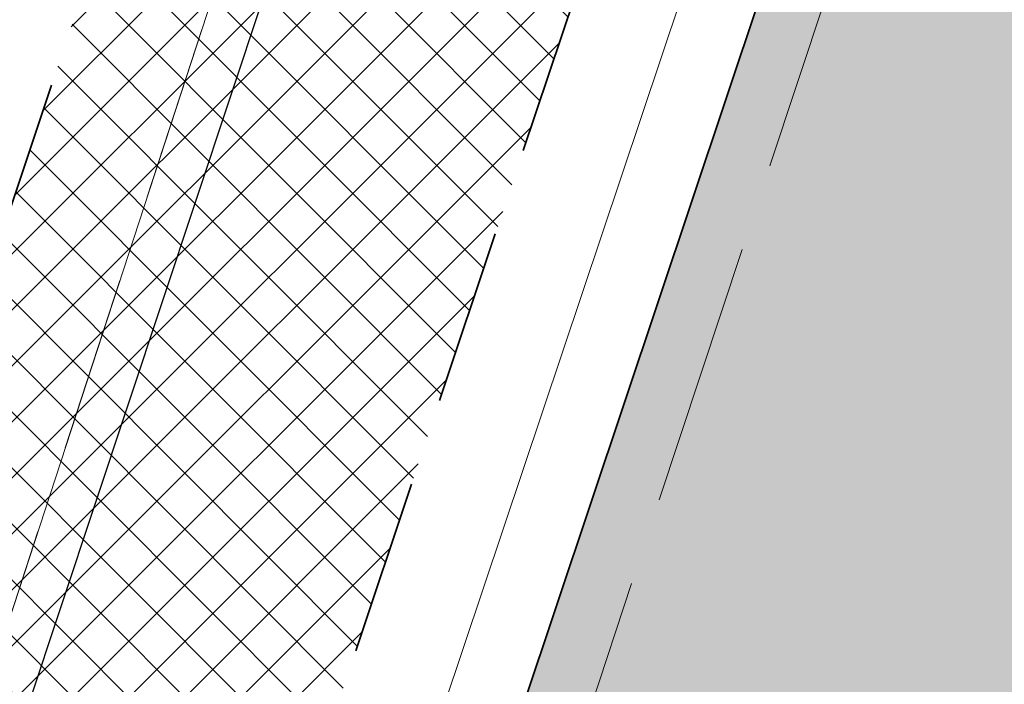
# Model space of a CAD drawing. Header units: metres. Extents: x 6599594 to 6600699, y 5687867 to 5691114.
# Tile 223 of 256: x 6599969.97 to 6599975.57, y 5688933.69 to 5688937.47. Entities that reach past the tile are written whole.
import ezdxf

# ---------------------------------------------------------------- set-up
doc = ezdxf.new("R2010")
doc.units = ezdxf.units.M
doc.header["$MEASUREMENT"] = 0
for name, pattern in [('1', [0]), ('BUG', [1.5, 1, -0.5]), ('GUK', [2, 1.5, -0.5]), ('GUZ', [1, 0.5, -0.5]), ('L_0_04', [1.5, 1, -0.5]), ('L_0_06', [2, 1.5, -0.5])]:
    doc.linetypes.add(name, pattern=pattern)
for name, color, linetype, lineweight in [('_kolor chodnik', 50, '1', 5), ('_kolor jezdnia', 4, '1', 0), ('_kolor pobocze', 211, '1', 5), ('_kolor zjazdy kostka', 7, '1', 5), ('_kolor ścieżka @ 1', 10, '1', 0), ('_kraweznik', 7, 'CONTINUOUS', 35), ('_obrzeze', 10, 'BUG', 35), ('Dzialki', 130, '1', 30), ('Kontury', 252, 'GUK', 9), ('OT_Komunikacja', 7, 'CONTINUOUS', 0), ('OT_ZagospodarowanieTerenu', 7, 'CONTINUOUS', 0), ('Uzytki', 252, 'GUZ', 9)]:
    doc.layers.add(name, color=color, linetype=linetype, lineweight=lineweight)
pattern_1 = [(45, (0, 0), (-0.1414213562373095, 0.1414213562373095), []), (135, (0, 0), (-0.1414213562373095, -0.1414213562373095), [])]

msp = doc.modelspace()

# ---------------------------------------------------------------- hatches: boundary and pattern name
at = {"layer": '_kolor chodnik'}
h = msp.add_hatch(dxfattribs=at)
h.set_pattern_fill('ANSI37', color=256, scale=1.6)
h.set_pattern_definition(pattern_1)
h.paths.add_polyline_path([(6599849.938171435, 5688542.085872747), (6599852.232147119, 5688548.938742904), (6599853.573135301, 5688548.489851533), (6599853.827082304, 5688549.248475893), (6599851.793849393, 5688549.929093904), (6599849.895278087, 5688548.982823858), (6599847.823506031, 5688542.793750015)])
edge = h.paths.add_edge_path()
edge.add_line((6600018.106075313, 5689087.454911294), (6600022.42781917, 5689091.229234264))
edge.add_line((6600022.42781917, 5689091.229234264), (6600020.233254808, 5689093.742094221))
edge.add_line((6600020.233254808, 5689093.742094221), (6600017.159471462, 5689091.057656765))
edge.add_arc((6600023.275194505, 5689085.385140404), 8.34143334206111, 137.1531558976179, 148.8016577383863)
edge.add_line((6600016.140105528, 5689089.706021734), (6600018.106075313, 5689087.454911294))
h.paths.add_polyline_path([(6600038.501784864, 5689187.59229436), (6600037.906968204, 5689187.700586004), (6600037.638296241, 5689186.224843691), (6600038.240083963, 5689186.115282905)])
h.paths.add_polyline_path([(6600069.098302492, 5689360.276020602), (6600068.321239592, 5689360.413462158), (6600068.064048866, 5689358.936495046), (6600068.836639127, 5689358.799546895)])
h.paths.add_polyline_path([(6600082.393785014, 5689362.950258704), (6600082.941124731, 5689366.103121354), (6600081.481377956, 5689366.361351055), (6600080.923159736, 5689363.210828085)])
h.paths.add_polyline_path([(6600074.022236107, 5689388.065861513), (6600072.983907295, 5689388.249860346), (6600072.723374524, 5689386.772538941), (6600073.760538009, 5689386.588865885)])
h.paths.add_polyline_path([(6600105.602402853, 5689486.45426531), (6600106.738797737, 5689489.760539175), (6600105.28818975, 5689490.281952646), (6600104.132785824, 5689486.965912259)])
h.paths.add_polyline_path([(6600132.519778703, 5689678.737346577), (6600131.636986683, 5689678.922259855), (6600131.330470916, 5689677.453953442), (6600132.212256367, 5689677.269208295)])
h.paths.add_polyline_path([(6600156.649397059, 5689798.7449027), (6600156.48800471, 5689797.95886096), (6600157.450195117, 5689797.757316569), (6600157.615023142, 5689798.542205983)])
h.paths.add_polyline_path([(6600189.055358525, 5689948.643107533), (6600187.902868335, 5689948.884512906), (6600187.600024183, 5689947.417400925), (6600188.748131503, 5689947.176379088)])
edge = h.paths.add_edge_path()
edge.add_line((6600204.459383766, 5690032.969035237), (6600204.153258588, 5690031.227801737))
edge.add_arc((6600202.328347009, 5690027.299936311), 4.331100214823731, 41.853001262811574, 65.08011546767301, ccw=False)
edge.add_arc((6600032.903931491, 5690051.979071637), 174.020003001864, 352.8070218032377, 353.495463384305)
edge.add_arc((6600202.372679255, 5690027.343587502), 5.999999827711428, 55.12102442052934, 69.64815978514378)
edge = h.paths.add_edge_path()
edge.add_line((6600205.046027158, 5690040.265402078), (6600204.972740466, 5690038.483452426))
edge.add_arc((6600203.986269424, 5690044.401803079), 5.999999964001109, 279.4630688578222, 294.9140560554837)
edge.add_line((6600206.513819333, 5690038.960158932), (6600206.607027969, 5690041.030672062))
edge.add_arc((6600203.986269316, 5690044.401803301), 4.270000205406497, 284.3702444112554, 307.86193139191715, ccw=False)
edge = h.paths.add_edge_path()
edge.add_arc((6600203.547470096, 5690044.558759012), 6.446878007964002, 324.43500910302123, 356.20133685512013, ccw=False)
edge.add_arc((6600203.986269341, 5690044.401803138), 6.000000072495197, 323.2169970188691, 357.4193489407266)
h.paths.add_polyline_path([(6600208.910055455, 5690121.713696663), (6600208.146285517, 5690121.748120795), (6600207.125602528, 5690121.794124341), (6600209.971605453, 5690121.665851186)])
edge = h.paths.add_edge_path()
edge.add_line((6600238.769818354, 5690481.648294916), (6600240.338176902, 5690490.87374652))
edge.add_line((6600240.338176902, 5690490.87374652), (6600241.251295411, 5690510.829461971))
edge.add_line((6600241.251295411, 5690510.829461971), (6600239.524022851, 5690510.928942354))
edge.add_line((6600239.524022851, 5690510.928942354), (6600238.633343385, 5690491.167757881))
edge.add_line((6600238.633343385, 5690491.167757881), (6600234.579716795, 5690467.661262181))
edge.add_line((6600234.579716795, 5690467.661262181), (6600234.449796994, 5690464.966873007))
edge.add_arc((6600242.443669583, 5690464.607462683), 8.001948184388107, 177.4256737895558, 268.2543056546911)
edge.add_line((6600242.199903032, 5690456.609228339), (6600242.216657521, 5690457.359274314))
edge.add_line((6600242.216657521, 5690457.359274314), (6600242.305257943, 5690458.836738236))
edge.add_arc((6600242.444504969, 5690464.607952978), 5.772894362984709, 177.0298084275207, 268.6178439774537, ccw=False)
edge.add_line((6600236.679365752, 5690464.907083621), (6600236.951876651, 5690470.95443634))
edge.add_line((6600236.951876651, 5690470.95443634), (6600238.15078669, 5690478.210832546))
edge.add_line((6600238.15078669, 5690478.210832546), (6600238.769818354, 5690481.648294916))
h.paths.add_polyline_path([(6600238.769818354, 5690481.648294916), (6600238.15078669, 5690478.210832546), (6600239.670056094, 5690477.930590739), (6600240.266710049, 5690481.376366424)])
edge = h.paths.add_edge_path()
edge.add_line((6600223.366500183, 5690460.339976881), (6600223.278629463, 5690457.997544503))
edge.add_arc((6600220.967166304, 5690465.656339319), 7.999999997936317, 286.7940807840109, 300.2738222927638)
edge.add_line((6600225.000231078, 5690458.747331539), (6600225.240084, 5690461.623695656))
edge.add_arc((6600221.105749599, 5690465.648640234), 5.76999998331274, 293.06724424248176, 315.7681070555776, ccw=False)
edge = h.paths.add_edge_path()
edge.add_arc((6600220.025145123, 5690444.676291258), 5.770000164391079, 37.996647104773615, 59.94382588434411, ccw=False)
edge.add_line((6600224.572175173, 5690448.22839199), (6600224.817793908, 5690451.081798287))
edge.add_arc((6600220.025145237, 5690444.676291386), 7.999999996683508, 53.19588653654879, 68.15166733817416)
edge.add_line((6600223.00235276, 5690452.101669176), (6600222.91504296, 5690449.670427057))
edge = h.paths.add_edge_path()
edge.add_arc((6600221.105749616, 5690465.648640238), 7.999999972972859, 328.0222308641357, 357.0132597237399)
edge.add_line((6600229.094882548, 5690465.23180147), (6600229.218816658, 5690467.593604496))
edge.add_line((6600229.218816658, 5690467.593604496), (6600228.218919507, 5690467.645774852))
edge.add_line((6600228.218919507, 5690467.645774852), (6600227.891778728, 5690461.411918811))
h.paths.add_polyline_path([(6600200.980142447, 5690012.236744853), (6600202.317278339, 5690011.956662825), (6600202.522293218, 5690012.935421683), (6600201.182321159, 5690013.216097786)])
h.paths.add_polyline_path([(6600196.457878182, 5689983.98337835), (6600195.202332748, 5689984.246370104), (6600194.899091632, 5689982.777335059), (6600196.150355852, 5689982.515240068)])
edge = h.paths.add_edge_path()
edge.add_line((6600112.305909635, 5689517.991018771), (6600112.691041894, 5689519.807934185))
edge.add_line((6600112.691041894, 5689519.807934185), (6600113.245521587, 5689522.423769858))
edge.add_line((6600113.245521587, 5689522.423769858), (6600111.553124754, 5689522.782507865))
edge.add_line((6600111.553124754, 5689522.782507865), (6600107.405864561, 5689503.21722655))
edge.add_line((6600107.405864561, 5689503.21722655), (6600099.494506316, 5689480.361667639))
edge.add_line((6600099.494506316, 5689480.361667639), (6600099.182814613, 5689478.891218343))
edge.add_arc((6600107.008997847, 5689477.232359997), 8.000059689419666, 168.0325629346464, 257.7529108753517)
edge.add_line((6600105.311960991, 5689469.414366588), (6600105.784990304, 5689471.593619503))
edge.add_arc((6600107.008927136, 5689477.232314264), 5.769999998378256, 168.0321375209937, 257.7533362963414, ccw=False)
edge.add_line((6600101.364343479, 5689478.42879883), (6600101.647245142, 5689479.76342708))
edge.add_line((6600101.647245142, 5689479.76342708), (6600104.132785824, 5689486.965912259))
edge.add_line((6600104.132785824, 5689486.965912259), (6600105.28818975, 5689490.281952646))
edge.add_line((6600105.28818975, 5689490.281952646), (6600108.240043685, 5689498.809726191))
edge.add_line((6600108.240043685, 5689498.809726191), (6600112.305909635, 5689517.991018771))
h.paths.add_polyline_path([(6600136.009573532, 5689645.499114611), (6600138.333647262, 5689645.012304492), (6600138.661671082, 5689646.578318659), (6600134.869459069, 5689647.372651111)])
at = {"layer": '_kolor jezdnia'}
h = msp.add_hatch(dxfattribs=at)
h.set_pattern_fill('ANSI37', color=4, scale=3.5)
h.set_pattern_definition([(45, (0, 0), (-0.3093592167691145, 0.3093592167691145), []), (135, (0, 0), (-0.3093592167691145, -0.3093592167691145), [])])
edge = h.paths.add_edge_path()
edge.add_line((6599833.066047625, 5688539.933393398), (6599850.649511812, 5688527.983462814))
edge.add_arc((6599857.337592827, 5688536.653968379), 10.95025544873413, 169.5012687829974, 232.3548431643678, ccw=False)
edge.add_arc((6599858.085851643, 5688536.618142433), 11.69295282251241, 162.2507788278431, 169.9967502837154, ccw=False)
edge.add_line((6599846.949484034, 5688540.182754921), (6599847.823506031, 5688542.793750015))
edge.add_line((6599847.823506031, 5688542.793750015), (6599849.895278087, 5688548.982823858))
edge.add_line((6599849.895278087, 5688548.982823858), (6599852.434748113, 5688556.56906746))
edge.add_line((6599852.434748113, 5688556.56906746), (6599928.48625871, 5688783.760284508))
edge.add_line((6599928.48625871, 5688783.760284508), (6599931.025728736, 5688791.34652811))
edge.add_line((6599931.025728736, 5688791.34652811), (6599996.657773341, 5688987.411326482))
edge.add_line((6599996.657773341, 5688987.411326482), (6599999.197243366, 5688994.997570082))
edge.add_line((6599999.197243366, 5688994.997570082), (6600021.930100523, 5689062.908193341))
edge.add_line((6600021.930100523, 5689062.908193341), (6600017.620224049, 5689067.371531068))
edge.add_line((6600017.620224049, 5689067.371531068), (6600016.714558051, 5689064.654078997))
edge.add_line((6600016.714558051, 5689064.654078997), (6600012.423620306, 5689051.835617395))
edge.add_line((6600012.423620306, 5689051.835617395), (6600009.884150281, 5689044.249373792))
edge.add_line((6600009.884150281, 5689044.249373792), (6599977.53516164, 5688947.612159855))
edge.add_line((6599977.53516164, 5688947.612159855), (6599974.995691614, 5688940.025916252))
edge.add_line((6599974.995691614, 5688940.025916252), (6599942.096912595, 5688841.746295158))
edge.add_line((6599942.096912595, 5688841.746295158), (6599939.557442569, 5688834.160051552))
edge.add_line((6599939.557442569, 5688834.160051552), (6599882.679288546, 5688664.246042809))
edge.add_line((6599882.679288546, 5688664.246042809), (6599880.139818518, 5688656.659799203))
edge.add_line((6599880.139818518, 5688656.659799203), (6599852.46454386, 5688573.984527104))
edge.add_line((6599852.46454386, 5688573.984527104), (6599842.470137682, 5688544.127903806))
edge.add_arc((6599835.706422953, 5688546.652910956), 7.219660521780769, 248.5480913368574, 339.52856074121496, ccw=False)
h.paths.add_polyline_path([(6600044.653202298, 5689172.271628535), (6600046.276244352, 5689181.431901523), (6600047.759199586, 5689189.801539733), (6600051.0603021, 5689208.432603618), (6600052.368792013, 5689215.817578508), (6600054.808584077, 5689229.587499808), (6600056.11707399, 5689236.972474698), (6600057.346666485, 5689243.912161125), (6600058.655146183, 5689251.297078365), (6600058.831439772, 5689252.292060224), (6600060.098987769, 5689259.445963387), (6600060.139929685, 5689259.677035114), (6600061.407468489, 5689266.830886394), (6600072.329030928, 5689328.470998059), (6600073.637511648, 5689335.855921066), (6600077.337304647, 5689356.73715072), (6600078.820259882, 5689365.106788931), (6600081.142794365, 5689378.214921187), (6600082.538516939, 5689386.092227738), (6600095.187867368, 5689457.483787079), (6600091.082877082, 5689465.8405575), (6600089.043088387, 5689454.328211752), (6600087.870641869, 5689447.711051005), (6600087.560133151, 5689445.958573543), (6600086.562151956, 5689440.326076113), (6600082.433200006, 5689417.022719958), (6600080.95024477, 5689408.65308175), (6600077.202698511, 5689387.502337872), (6600075.719743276, 5689379.132699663), (6600073.469199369, 5689366.430874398), (6600071.986244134, 5689358.061236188), (6600069.98686466, 5689346.776955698), (6600068.591142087, 5689338.899649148), (6600065.559290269, 5689321.78820693), (6600064.163567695, 5689313.910900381), (6600059.719426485, 5689288.828650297), (6600058.323703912, 5689280.951343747), (6600057.563846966, 5689276.662793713), (6600056.168124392, 5689268.785487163), (6600054.804920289, 5689261.091711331), (6600053.409197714, 5689253.21440478), (6600053.264817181, 5689252.399536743), (6600051.869094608, 5689244.522230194), (6600051.183555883, 5689240.653124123), (6600049.787833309, 5689232.775817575), (6600046.593849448, 5689214.749319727), (6600045.198126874, 5689206.872013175), (6600044.41754409, 5689202.466488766), (6600042.934588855, 5689194.096850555), (6600036.429952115, 5689157.38538759), (6600034.946996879, 5689149.01574938), (6600030.579776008, 5689124.367629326), (6600027.529365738, 5689107.151445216), (6600024.895072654, 5689094.014582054), (6600030.583685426, 5689094.264316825), (6600032.945013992, 5689106.191885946), (6600043.170247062, 5689163.901990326)])
edge = h.paths.add_edge_path()
edge.add_line((6600111.106812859, 5689535.144351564), (6600111.256844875, 5689535.85214863))
edge.add_line((6600111.256844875, 5689535.85214863), (6600112.915748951, 5689543.678261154))
edge.add_line((6600112.915748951, 5689543.678261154), (6600117.304772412, 5689564.384094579))
edge.add_line((6600117.304772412, 5689564.384094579), (6600119.067357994, 5689572.699339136))
edge.add_line((6600119.067357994, 5689572.699339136), (6600120.087667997, 5689577.512794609))
edge.add_line((6600120.087667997, 5689577.512794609), (6600121.642890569, 5689584.849775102))
edge.add_line((6600121.642890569, 5689584.849775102), (6600128.436769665, 5689616.900852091))
edge.add_line((6600128.436769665, 5689616.900852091), (6600129.991992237, 5689624.237832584))
edge.add_line((6600129.991992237, 5689624.237832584), (6600132.660554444, 5689636.827148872))
edge.add_line((6600132.660554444, 5689636.827148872), (6600133.208838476, 5689639.444704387))
edge.add_line((6600133.208838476, 5689639.444704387), (6600134.848957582, 5689647.274775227))
edge.add_line((6600134.848957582, 5689647.274775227), (6600138.97649476, 5689666.979995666))
edge.add_line((6600138.97649476, 5689666.979995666), (6600140.51410642, 5689674.320687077))
edge.add_line((6600140.51410642, 5689674.320687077), (6600145.209128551, 5689696.735129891))
edge.add_line((6600145.209128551, 5689696.735129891), (6600146.746740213, 5689704.075821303))
edge.add_line((6600146.746740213, 5689704.075821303), (6600151.462308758, 5689726.588354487))
edge.add_line((6600151.462308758, 5689726.588354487), (6600152.999920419, 5689733.929045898))
edge.add_line((6600152.999920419, 5689733.929045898), (6600155.244070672, 5689744.642813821))
edge.add_line((6600155.244070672, 5689744.642813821), (6600156.781682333, 5689751.983505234))
edge.add_line((6600156.781682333, 5689751.983505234), (6600161.635515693, 5689775.156126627))
edge.add_line((6600161.635515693, 5689775.156126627), (6600163.378142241, 5689783.475576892))
edge.add_line((6600163.378142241, 5689783.475576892), (6600163.850769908, 5689785.731942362))
edge.add_line((6600163.850769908, 5689785.731942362), (6600167.028500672, 5689800.902704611))
edge.add_line((6600167.028500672, 5689800.902704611), (6600179.49088801, 5689860.399222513))
edge.add_line((6600179.49088801, 5689860.399222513), (6600181.233514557, 5689868.718672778))
edge.add_line((6600181.233514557, 5689868.718672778), (6600181.84713393, 5689871.648144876))
edge.add_line((6600181.84713393, 5689871.648144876), (6600183.384745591, 5689878.988836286))
edge.add_line((6600183.384745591, 5689878.988836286), (6600184.935818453, 5689886.393792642))
edge.add_line((6600184.935818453, 5689886.393792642), (6600186.575937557, 5689894.223863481))
edge.add_line((6600186.575937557, 5689894.223863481), (6600194.05133812, 5689929.912074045))
edge.add_line((6600194.05133812, 5689929.912074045), (6600195.691457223, 5689937.742144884))
edge.add_line((6600195.691457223, 5689937.742144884), (6600202.915799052, 5689972.231779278))
edge.add_line((6600202.915799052, 5689972.231779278), (6600204.555918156, 5689980.061850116))
edge.add_line((6600204.555918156, 5689980.061850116), (6600206.062781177, 5689987.255744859))
edge.add_line((6600206.062781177, 5689987.255744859), (6600207.702900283, 5689995.085815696))
edge.add_line((6600207.702900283, 5689995.085815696), (6600210.232559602, 5690007.162628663))
edge.add_line((6600210.232559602, 5690007.162628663), (6600211.694938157, 5690014.144150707))
edge.add_arc((6600028.177652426, 5690052.584442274), 187.5000004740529, 348.1696294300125, 357.4195276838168)
edge.add_line((6600215.487522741, 5690044.142720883), (6600208.310270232, 5690026.480446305))
edge.add_arc((6600032.903933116, 5690051.97907145), 177.2500013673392, 348.1696294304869, 351.7289130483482, ccw=False)
edge.add_line((6600206.38894146, 5690015.640182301), (6600205.966941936, 5690013.625519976))
edge.add_line((6600205.966941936, 5690013.625519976), (6600204.326822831, 5690005.795449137))
edge.add_line((6600204.326822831, 5690005.795449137), (6600197.076961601, 5689971.183982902))
edge.add_line((6600197.076961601, 5689971.183982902), (6600195.334335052, 5689962.864532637))
edge.add_line((6600195.334335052, 5689962.864532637), (6600193.44722506, 5689953.855305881))
edge.add_line((6600193.44722506, 5689953.855305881), (6600191.909227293, 5689946.512771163))
edge.add_line((6600191.909227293, 5689946.512771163), (6600185.496844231, 5689915.899498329))
edge.add_line((6600185.496844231, 5689915.899498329), (6600183.856521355, 5689908.068454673))
edge.add_line((6600183.856521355, 5689908.068454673), (6600182.066605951, 5689899.523243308))
edge.add_line((6600182.066605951, 5689899.523243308), (6600180.32407057, 5689891.204228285))
edge.add_line((6600180.32407057, 5689891.204228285), (6600174.320344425, 5689862.541919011))
edge.add_line((6600174.320344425, 5689862.541919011), (6600172.577809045, 5689854.222903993))
edge.add_line((6600172.577809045, 5689854.222903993), (6600163.663810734, 5689811.666703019))
edge.add_line((6600163.663810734, 5689811.666703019), (6600162.023782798, 5689803.837067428))
edge.add_line((6600162.023782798, 5689803.837067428), (6600160.924220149, 5689798.587659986))
edge.add_line((6600160.924220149, 5689798.587659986), (6600159.279208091, 5689790.734229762))
edge.add_line((6600159.279208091, 5689790.734229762), (6600157.107250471, 5689780.365115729))
edge.add_line((6600157.107250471, 5689780.365115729), (6600155.462238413, 5689772.511685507))
edge.add_line((6600155.462238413, 5689772.511685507), (6600153.380318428, 5689762.572418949))
edge.add_line((6600153.380318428, 5689762.572418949), (6600151.735124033, 5689754.718118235))
edge.add_line((6600151.735124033, 5689754.718118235), (6600148.586504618, 5689739.686336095))
edge.add_line((6600148.586504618, 5689739.686336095), (6600146.885007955, 5689731.563243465))
edge.add_line((6600146.885007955, 5689731.563243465), (6600141.75088822, 5689707.052510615))
edge.add_line((6600141.75088822, 5689707.052510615), (6600140.110896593, 5689699.223048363))
edge.add_line((6600140.110896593, 5689699.223048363), (6600133.483561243, 5689667.583574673))
edge.add_line((6600133.483561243, 5689667.583574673), (6600131.860394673, 5689659.834436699))
edge.add_line((6600131.860394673, 5689659.834436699), (6600131.740984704, 5689659.26436315))
edge.add_line((6600131.740984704, 5689659.26436315), (6600130.117814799, 5689651.515209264))
edge.add_line((6600130.117814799, 5689651.515209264), (6600127.27873359, 5689637.961189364))
edge.add_line((6600127.27873359, 5689637.961189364), (6600126.924568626, 5689636.290366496))
edge.add_line((6600126.924568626, 5689636.290366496), (6600125.166244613, 5689627.995226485))
edge.add_line((6600125.166244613, 5689627.995226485), (6600118.009503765, 5689594.232298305))
edge.add_line((6600118.009503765, 5689594.232298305), (6600116.25117975, 5689585.937158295))
edge.add_line((6600116.25117975, 5689585.937158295), (6600113.665314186, 5689573.737975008))
edge.add_line((6600113.665314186, 5689573.737975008), (6600111.898534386, 5689565.402943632))
edge.add_line((6600111.898534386, 5689565.402943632), (6600104.889982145, 5689532.339115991))
edge.add_line((6600104.889982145, 5689532.339115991), (6600103.22663594, 5689524.492047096))
edge.add_line((6600103.22663594, 5689524.492047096), (6600096.623876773, 5689493.342605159))
edge.add_line((6600096.623876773, 5689493.342605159), (6600094.968986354, 5689485.535427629))
edge.add_line((6600094.968986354, 5689485.535427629), (6600094.300101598, 5689482.379870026))
edge.add_line((6600094.300101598, 5689482.379870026), (6600099.182814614, 5689478.891218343))
edge.add_line((6600099.182814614, 5689478.891218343), (6600099.494506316, 5689480.361667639))
edge.add_line((6600099.494506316, 5689480.361667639), (6600111.106812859, 5689535.144351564))
edge = h.paths.add_edge_path()
edge.add_arc((6600239.213891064, 5690851.400367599), 10.00000000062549, -2.8342403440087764, 76.13703556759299, ccw=False)
edge.add_line((6600249.201658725, 5690850.905901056), (6600249.082723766, 5690848.503524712))
edge.add_line((6600249.082723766, 5690848.503524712), (6600247.016487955, 5690806.767468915))
edge.add_line((6600247.016487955, 5690806.767468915), (6600246.092398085, 5690789.152178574))
edge.add_line((6600246.092398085, 5690789.152178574), (6600233.768116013, 5690572.015170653))
edge.add_line((6600233.768116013, 5690572.015170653), (6600228.959056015, 5690465.296202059))
edge.add_line((6600228.959056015, 5690465.296202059), (6600234.588724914, 5690465.017134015))
edge.add_line((6600234.588724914, 5690465.017134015), (6600239.262540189, 5690571.767576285))
edge.add_line((6600239.262540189, 5690571.767576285), (6600252.50503885, 5690806.400146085))
edge.add_line((6600252.50503885, 5690806.400146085), (6600254.569211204, 5690848.094521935))
edge.add_arc((6600262.559425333, 5690847.6989487), 7.999999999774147, 76.13703557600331, 177.1657596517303, ccw=False)
edge.add_line((6600264.476229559, 5690855.465921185), (6600241.609896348, 5690861.109083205))
edge = h.paths.add_edge_path()
edge.add_line((6600250.031475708, 5690451.625307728), (6600250.231741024, 5690455.772579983))
edge.add_line((6600250.231741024, 5690455.772579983), (6600246.257763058, 5690456.417303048))
edge.add_line((6600246.257763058, 5690456.417303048), (6600242.171761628, 5690456.61060902))
edge.add_arc((6600242.563100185, 5690464.586983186), 7.985968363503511, 176.9123644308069, 267.1911945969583, ccw=False)
edge.add_line((6600234.588724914, 5690465.017134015), (6600228.959056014, 5690465.296202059))
edge.add_arc((6600220.965133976, 5690465.657286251), 8.002072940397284, 267.8289300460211, 357.413716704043, ccw=False)
edge.add_line((6600220.661989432, 5690457.660957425), (6600212.406915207, 5690458.119572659))
edge.add_line((6600212.406915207, 5690458.119572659), (6600208.431872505, 5690457.817501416))
edge.add_line((6600208.431872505, 5690457.817501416), (6600208.233912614, 5690454.548331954))
edge.add_line((6600208.233912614, 5690454.548331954), (6600212.129565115, 5690453.127270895))
edge.add_line((6600212.129565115, 5690453.127270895), (6600218.640548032, 5690452.76554962))
edge.add_line((6600218.640548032, 5690452.76554962), (6600216.486747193, 5690452.885205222))
edge.add_line((6600216.486747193, 5690452.885205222), (6600220.468905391, 5690452.663974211))
edge.add_arc((6600220.025145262, 5690444.676291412), 7.99999997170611, -0.3386579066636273, 86.8201700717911, ccw=False)
edge.add_line((6600228.025005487, 5690444.629006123), (6600227.803602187, 5690439.649256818))
edge.add_line((6600227.803602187, 5690439.649256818), (6600226.885525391, 5690435.936828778))
edge.add_line((6600226.885525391, 5690435.936828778), (6600225.534849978, 5690405.967249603))
edge.add_line((6600225.534849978, 5690405.967249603), (6600226.115199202, 5690402.187514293))
edge.add_line((6600226.115199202, 5690402.187514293), (6600213.445139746, 5690121.008786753))
edge.add_line((6600213.445139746, 5690121.008786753), (6600213.352800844, 5690118.960058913))
edge.add_line((6600213.352800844, 5690118.960058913), (6600209.980184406, 5690044.131649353))
edge.add_arc((6600203.98626942, 5690044.401803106), 5.999999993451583, 257.4162346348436, 357.41934921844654, ccw=False)
edge.add_line((6600202.679069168, 5690038.545931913), (6600201.589735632, 5690033.666039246))
edge.add_line((6600201.589735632, 5690033.666039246), (6600203.67987942, 5690033.199458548))
edge.add_arc((6600202.372679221, 5690027.343587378), 5.999999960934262, -8.27108729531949, 77.41623506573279, ccw=False)
edge.add_line((6600208.310270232, 5690026.480446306), (6600215.487522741, 5690044.142720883))
edge.add_line((6600215.487522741, 5690044.142720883), (6600216.199687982, 5690059.9446614))
edge.add_line((6600216.199687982, 5690059.9446614), (6600216.537356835, 5690067.437056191))
edge.add_line((6600216.537356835, 5690067.437056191), (6600223.893528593, 5690230.66011469))
edge.add_line((6600223.893528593, 5690230.66011469), (6600224.231197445, 5690238.152509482))
edge.add_line((6600224.231197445, 5690238.152509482), (6600233.507835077, 5690443.987992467))
edge.add_arc((6600241.499722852, 5690443.627812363), 7.999999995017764, 87.29208981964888, 177.4195277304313, ccw=False)
edge.add_line((6600241.877677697, 5690451.618879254), (6600246.021541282, 5690451.422886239))
edge.add_line((6600246.021541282, 5690451.422886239), (6600246.427694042, 5690451.44338883))
edge.add_line((6600246.427694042, 5690451.44338883), (6600246.79397003, 5690451.461878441))
edge.add_line((6600246.79397003, 5690451.461878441), (6600250.031475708, 5690451.625307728))
edge = h.paths.add_edge_path()
edge.add_line((6600007.33756506, 5689086.20374581), (6600006.980466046, 5689080.740822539))
edge.add_line((6600006.980466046, 5689080.740822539), (6600007.229745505, 5689080.720859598))
edge.add_line((6600007.229745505, 5689080.720859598), (6600008.093335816, 5689080.601653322))
edge.add_line((6600008.093335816, 5689080.601653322), (6600008.702681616, 5689080.53831051))
edge.add_arc((6600008.140193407, 5689070.554142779), 9.999999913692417, -18.557800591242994, 86.77547804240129, ccw=False)
edge.add_line((6600017.620224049, 5689067.371531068), (6600021.930100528, 5689062.908193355))
edge.add_arc((6599734.83819726, 5689159.011261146), 302.7499967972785, 341.4922000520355, 343.8640860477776)
edge.add_arc((6600034.895369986, 5689072.315877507), 9.581213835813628, 98.63328270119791, 164.5273290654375, ccw=False)
edge.add_line((6600033.457137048, 5689081.788529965), (6600033.832640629, 5689081.798737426))
edge.add_line((6600033.832640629, 5689081.798737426), (6600034.422462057, 5689082.05700874))
edge.add_line((6600034.422462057, 5689082.05700874), (6600036.833623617, 5689082.139040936))
edge.add_line((6600036.833623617, 5689082.139040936), (6600036.730225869, 5689087.148851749))
edge.add_line((6600036.730225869, 5689087.148851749), (6600036.579860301, 5689087.134303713))
edge.add_arc((6600036.479565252, 5689093.136286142), 6.002820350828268, 169.1687651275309, 270.9573417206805, ccw=False)
edge.add_line((6600030.583685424, 5689094.264316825), (6600024.895072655, 5689094.014582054))
edge.add_arc((6600015.200558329, 5689096.162123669), 9.929528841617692, 271.0943432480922, 347.5094668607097, ccw=False)
edge.add_arc((6600014.909438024, 5689089.646776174), 3.446070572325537, 264.4236009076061, 278.0194998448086, ccw=False)
edge.add_line((6600014.574573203, 5689086.217014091), (6600014.299554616, 5689086.232508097))
edge.add_line((6600014.299554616, 5689086.232508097), (6600010.474232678, 5689086.448019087))
edge.add_line((6600010.474232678, 5689086.448019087), (6600007.33756506, 5689086.20374581))
edge = h.paths.add_edge_path()
edge.add_line((6600105.490725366, 5689463.953528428), (6600106.927559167, 5689464.047234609))
edge.add_line((6600106.927559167, 5689464.047234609), (6600107.835, 5689468.66))
edge.add_line((6600107.835, 5689468.66), (6600105.311960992, 5689469.414366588))
edge.add_arc((6600107.008997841, 5689477.232359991), 8.000059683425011, 168.0325628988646, 257.75291091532, ccw=False)
edge.add_line((6600099.182814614, 5689478.891218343), (6600094.300101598, 5689482.379870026))
edge.add_arc((6600586.245114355, 5689378.104238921), 502.8750369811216, 168.032376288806, 169.9522165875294)
edge.add_line((6600091.082877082, 5689465.8405575), (6600095.187867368, 5689457.483787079))
edge.add_arc((6600103.065173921, 5689456.088064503), 8.000000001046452, 77.7533362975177, 169.9524553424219, ccw=False)
edge.add_line((6600104.762140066, 5689463.906012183), (6600105.490725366, 5689463.953528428))
at = {"layer": '_kolor pobocze'}
h = msp.add_hatch(dxfattribs=at)
h.set_pattern_fill('ANSI37', color=256, scale=1.6)
h.set_pattern_definition(pattern_1)
edge = h.paths.add_edge_path()
edge.add_line((6600035.926965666, 5689101.569442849), (6600036.046865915, 5689102.311543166))
edge.add_arc((6600058.171848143, 5689233.778275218), 133.3154772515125, 259.4578941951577, 260.4470163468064, ccw=False)
edge.add_line((6600033.780707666, 5689102.713067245), (6600032.142559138, 5689101.847662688))
edge.add_arc((6599734.838175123, 5689159.011266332), 302.7500195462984, 347.6801154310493, 349.11639019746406, ccw=False)
edge.add_arc((6600036.478170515, 5689093.133441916), 6.000000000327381, 167.68011541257, 271.5571101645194)
edge.add_line((6600036.64121064, 5689087.1356575), (6600036.730491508, 5689087.137804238))
edge.add_line((6600036.730491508, 5689087.137804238), (6600036.712463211, 5689087.887583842))
edge.add_line((6600036.712463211, 5689087.887583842), (6600036.559840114, 5689087.884077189))
edge.add_arc((6600036.482532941, 5689093.14290691), 5.259397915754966, 170.6455005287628, 270.8422131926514, ccw=False)
edge.add_arc((6600545.796425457, 5688991.216220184), 524.6691769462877, 167.9170060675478, 168.7028219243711, ccw=False)
edge.add_line((6600032.751078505, 5689101.044345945), (6600034.011432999, 5689101.917298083))
edge.add_line((6600034.011432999, 5689101.917298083), (6600035.926965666, 5689101.569442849))
edge = h.paths.add_edge_path()
edge.add_line((6600002.828843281, 5688994.032881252), (6600003.066918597, 5688994.74409159))
edge.add_line((6600003.066918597, 5688994.74409159), (6600001.227880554, 5688995.359703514))
edge.add_line((6600001.227880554, 5688995.359703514), (6600000.55876659, 5688996.702196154))
edge.add_line((6600000.55876659, 5688996.702196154), (6600022.641310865, 5689062.67011804))
edge.add_arc((6599734.838193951, 5689159.011262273), 303.5000002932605, 341.4922000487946, 343.8640860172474)
edge.add_arc((6600035.267451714, 5689072.092773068), 9.250000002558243, 91.55711016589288, 163.8640860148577, ccw=False)
edge.add_line((6600035.016098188, 5689081.339357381), (6600036.868703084, 5689081.389717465))
edge.add_line((6600036.868703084, 5689081.389717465), (6600036.850674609, 5689082.139504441))
edge.add_line((6600036.850674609, 5689082.139504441), (6600034.99571817, 5689082.089080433))
edge.add_arc((6600035.267451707, 5689072.092773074), 9.999999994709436, 91.55711014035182, 163.8640860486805)
edge.add_arc((6599734.838192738, 5689159.011262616), 302.7500015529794, 341.4922000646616, 343.8640860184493, ccw=False)
edge.add_line((6600021.930100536, 5689062.908193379), (6599999.748942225, 5688996.645678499))
edge.add_line((6599999.748942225, 5688996.645678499), (6600000.695212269, 5688994.747107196))
edge.add_line((6600000.695212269, 5688994.747107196), (6600002.828843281, 5688994.032881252))
h.paths.add_polyline_path([(6599971.7492186, 5688907.297112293), (6599971.084233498, 5688908.631320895), (6599997.822068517, 5688988.526766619), (6599999.164561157, 5688989.195880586), (6600001.003599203, 5688988.580268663), (6600001.241674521, 5688989.291479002), (6599999.108043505, 5688990.005704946), (6599997.209472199, 5688989.059434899), (6599970.270280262, 5688908.583087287), (6599971.216550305, 5688906.684515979), (6599973.350181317, 5688905.970290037), (6599973.588256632, 5688906.681500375)])
h.paths.add_polyline_path([(6599932.504667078, 5688790.060553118), (6599931.835553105, 5688791.403045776), (6599968.343406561, 5688900.4641754), (6599969.685899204, 5688901.133289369), (6599971.524937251, 5688900.517677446), (6599971.763012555, 5688901.228887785), (6599969.629381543, 5688901.94311373), (6599967.730810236, 5688900.996843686), (6599931.025728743, 5688791.34652811), (6599931.971998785, 5688789.447956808), (6599934.105629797, 5688788.73373086), (6599934.343705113, 5688789.4449412)])
at = {"layer": '_kolor zjazdy kostka'}
h = msp.add_hatch(dxfattribs=at)
h.set_pattern_fill('ANSI37', color=256, scale=1.6)
h.set_pattern_definition(pattern_1)
h.paths.add_polyline_path([(6600244.137440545, 5690813.934732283), (6600242.369522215, 5690814.022127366), (6600242.097568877, 5690808.528921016), (6600243.865482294, 5690808.441426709)])
h.paths.add_polyline_path([(6600247.012128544, 5690806.679412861), (6600247.442736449, 5690815.377295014), (6600247.393289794, 5690814.378518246), (6600247.113277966, 5690808.722537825)])
h.paths.add_polyline_path([(6600242.297085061, 5690788.088808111), (6600240.958726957, 5690788.155683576), (6600240.648818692, 5690782.664569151), (6600241.987258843, 5690782.599147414)])
h.paths.add_polyline_path([(6600245.558275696, 5690780.919298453), (6600246.037231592, 5690789.405686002), (6600244.985820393, 5690788.453468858), (6600244.612601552, 5690781.981345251)])
h.paths.add_polyline_path([(6600241.348405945, 5690723.711515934), (6600242.272017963, 5690722.691689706), (6600242.749709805, 5690731.155680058), (6600241.698138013, 5690730.203317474), (6600241.472690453, 5690726.27550499)])
h.paths.add_polyline_path([(6600225.772794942, 5690394.589141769), (6600224.731429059, 5690393.637598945), (6600224.461246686, 5690387.644646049), (6600225.412923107, 5690386.603142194)])
h.paths.add_polyline_path([(6600223.012390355, 5690333.280720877), (6600223.372595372, 5690341.272607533), (6600222.32835346, 5690340.318436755), (6600222.058239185, 5690334.324941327)])
h.paths.add_polyline_path([(6600215.496388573, 5690166.390602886), (6600215.856593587, 5690174.382489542), (6600214.812834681, 5690173.428760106), (6600214.542018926, 5690167.435062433)])
h.paths.add_polyline_path([(6600212.446537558, 5690121.053392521), (6600213.399499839, 5690120.010473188), (6600213.788744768, 5690128.503024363), (6600212.745135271, 5690127.54943145)])
h.paths.add_polyline_path([(6600209.977420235, 5690121.665589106), (6600210.225142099, 5690127.162117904), (6600207.346107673, 5690127.291879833), (6600207.119593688, 5690121.794395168)])
h.paths.add_polyline_path([(6600207.950178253, 5690070.725854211), (6600204.880846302, 5690070.828947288), (6600204.643784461, 5690065.333808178), (6600207.702521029, 5690065.204598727)])
h.paths.add_polyline_path([(6600200.981479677, 5690012.236464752), (6600199.969248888, 5690007.339980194), (6600201.282587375, 5690007.064882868), (6600202.31726072, 5690011.956666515)])
h.paths.add_polyline_path([(6600193.613960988, 5689970.406358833), (6600192.398010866, 5689970.660657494), (6600191.286205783, 5689965.274578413), (6600192.486379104, 5689965.023185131)])
h.paths.add_polyline_path([(6600189.061271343, 5689948.671423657), (6600189.98413328, 5689953.050774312), (6600188.818902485, 5689953.32186217), (6600187.908781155, 5689948.91282903)])
h.paths.add_polyline_path([(6600180.976201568, 5689915.317449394), (6600179.952861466, 5689910.421322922), (6600181.008474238, 5689910.200199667), (6600182.033843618, 5689915.09540201)])
h.paths.add_polyline_path([(6600176.508279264, 5689893.538690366), (6600177.476023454, 5689893.335973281), (6600178.603605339, 5689898.719146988), (6600177.636002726, 5689898.922290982)])
h.paths.add_polyline_path([(6600179.28182965, 5689859.401159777), (6600180.522246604, 5689860.211927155), (6600181.057490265, 5689860.561775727), (6600183.598022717, 5689860.029600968), (6600184.726606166, 5689865.412570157), (6600182.186324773, 5689865.943033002), (6600181.604764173, 5689866.832779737), (6600181.024456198, 5689867.720610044)])
h.paths.add_polyline_path([(6600160.200810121, 5689810.862606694), (6600159.232772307, 5689811.065842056), (6600158.207991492, 5689806.171529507), (6600159.175735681, 5689805.968812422)])
h.paths.add_polyline_path([(6600156.49391753, 5689797.987177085), (6600155.463416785, 5689793.068691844), (6600156.431160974, 5689792.865974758), (6600157.461419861, 5689797.784520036)])
edge = h.paths.add_edge_path()
edge.add_arc((6600173.111981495, 5689800.679690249), 5.999999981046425, 204.673115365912, 239.5411154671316, ccw=False)
edge.add_arc((6600173.162096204, 5689800.685330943), 6.047914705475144, 168.3203586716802, 204.5234866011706, ccw=False)
edge.add_line((6600167.239404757, 5689801.9096668), (6600163.651667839, 5689784.781499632))
edge.add_arc((6600169.524220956, 5689783.551410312), 5.999999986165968, 139.2146049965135, 168.1696294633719, ccw=False)
edge.add_arc((6600169.524220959, 5689783.551410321), 5.999999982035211, 96.80962310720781, 139.2146050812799, ccw=False)
edge.add_line((6600168.812796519, 5689789.509083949), (6600170.070461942, 5689795.507731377))
h.paths.add_polyline_path([(6600163.526364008, 5689776.866746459), (6600166.051243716, 5689776.337874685), (6600167.179826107, 5689781.720838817), (6600164.653945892, 5689782.249920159), (6600163.941148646, 5689783.340449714), (6600163.493329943, 5689784.025580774), (6600161.750703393, 5689775.706130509), (6600162.438017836, 5689776.155376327)])
h.paths.add_polyline_path([(6600152.614191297, 5689774.643430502), (6600153.639138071, 5689779.536616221), (6600152.646757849, 5689779.744928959), (6600151.646447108, 5689774.846147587)])
h.paths.add_polyline_path([(6600150.121074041, 5689767.466820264), (6600148.177624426, 5689758.16795459), (6600149.115997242, 5689757.971390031), (6600151.066362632, 5689767.268392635)])
h.paths.add_polyline_path([(6600142.970741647, 5689739.332500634), (6600141.888449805, 5689734.142420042), (6600144.036614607, 5689733.695518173), (6600145.123068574, 5689738.882330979)])
h.paths.add_polyline_path([(6600136.256357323, 5689701.052153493), (6600137.154085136, 5689700.864096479), (6600138.287960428, 5689706.274871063), (6600137.386492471, 5689706.464182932)])
h.paths.add_polyline_path([(6600130.081494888, 5689667.099389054), (6600129.212847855, 5689667.281639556), (6600128.083282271, 5689661.898895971), (6600128.953953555, 5689661.716447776)])
h.paths.add_polyline_path([(6600128.397394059, 5689659.030340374), (6600127.554144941, 5689659.207226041), (6600126.49340855, 5689653.810049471), (6600127.269860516, 5689653.647397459)])
h.paths.add_polyline_path([(6600134.990411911, 5689640.633636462), (6600137.30714639, 5689640.148363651), (6600138.339560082, 5689645.040620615), (6600136.015486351, 5689645.500958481), (6600135.435178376, 5689646.388788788), (6600134.8548704, 5689647.276619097), (6600133.214751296, 5689639.446548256), (6600134.102581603, 5689640.026856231)])
h.paths.add_polyline_path([(6600122.164164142, 5689634.294831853), (6600121.024067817, 5689628.914244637), (6600122.015114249, 5689628.705875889), (6600123.155614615, 5689634.086346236)])
h.paths.add_polyline_path([(6600114.54207576, 5689593.450769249), (6600113.493359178, 5689593.398339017), (6600112.364315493, 5689588.045694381), (6600113.29076438, 5689587.54753241)])
h.paths.add_polyline_path([(6600110.194543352, 5689572.941097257), (6600109.20781945, 5689573.148880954), (6600108.067717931, 5689567.768269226), (6600109.05014319, 5689567.535215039)])
h.paths.add_polyline_path([(6600119.083213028, 5689565.540446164), (6600119.089125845, 5689565.542290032), (6600121.462438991, 5689565.065690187), (6600122.598093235, 5689570.447168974), (6600120.229622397, 5689570.949214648), (6600119.651446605, 5689571.8119627), (6600119.073270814, 5689572.727655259), (6600117.310757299, 5689564.412754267)])
h.paths.add_polyline_path([(6600101.698666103, 5689532.937884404), (6600100.730666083, 5689533.141679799), (6600099.694214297, 5689528.250234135), (6600100.669121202, 5689528.045267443)])
h.paths.add_polyline_path([(6600094.064021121, 5689496.827028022), (6600093.080194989, 5689497.033910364), (6600092.036590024, 5689492.143967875), (6600093.038865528, 5689491.933250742)])
h.paths.add_polyline_path([(6600083.709836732, 5689453.74980843), (6600082.738586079, 5689448.336231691), (6600084.647281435, 5689448.027407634), (6600085.606840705, 5689453.416583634)])
h.paths.add_polyline_path([(6600084.434394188, 5689446.82589514), (6600083.348896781, 5689447.018140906), (6600082.567374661, 5689442.58660872), (6600083.649300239, 5689442.394910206)])
h.paths.add_polyline_path([(6600078.04194071, 5689410.721110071), (6600078.996952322, 5689416.137564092), (6600078.054833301, 5689416.304853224), (6600077.111232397, 5689410.886043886)])
h.paths.add_polyline_path([(6600072.911565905, 5689386.768652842), (6600071.960466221, 5689381.312635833), (6600072.800073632, 5689381.16322159), (6600073.766450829, 5689386.590709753)])
h.paths.add_polyline_path([(6600082.887400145, 5689379.432062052), (6600085.278102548, 5689379.03494316), (6600086.160383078, 5689383.956496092), (6600083.759726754, 5689384.355378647), (6600083.152078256, 5689385.224725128), (6600082.544429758, 5689386.094071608), (6600081.148707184, 5689378.216765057), (6600082.018053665, 5689378.824413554)])
h.paths.add_polyline_path([(6600080.731401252, 5689363.247695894), (6600080.041469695, 5689363.369939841), (6600079.433821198, 5689364.239286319), (6600078.8261727, 5689365.1086328), (6600077.343217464, 5689356.73899459), (6600078.212563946, 5689357.346643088), (6600079.081910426, 5689357.954291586), (6600081.429189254, 5689357.564866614), (6600082.388748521, 5689362.980514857)])
h.paths.add_polyline_path([(6600069.104215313, 5689360.304336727), (6600070.063917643, 5689365.720487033), (6600069.2708267, 5689365.861009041), (6600068.327152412, 5689360.441778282)])
h.paths.add_polyline_path([(6600066.550616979, 5689345.891799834), (6600065.546169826, 5689346.069805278), (6600064.677796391, 5689341.145792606), (6600065.678290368, 5689340.968483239)])
h.paths.add_polyline_path([(6600061.138656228, 5689321.077501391), (6600060.270282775, 5689316.15348863), (6600061.250715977, 5689315.979734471), (6600062.127590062, 5689320.902245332)])
h.paths.add_polyline_path([(6600055.325252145, 5689288.11325564), (6600054.456878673, 5689283.189242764), (6600055.410852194, 5689283.020177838), (6600056.283178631, 5689287.917022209)])
h.paths.add_polyline_path([(6600048.045675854, 5689182.819289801), (6600050.371939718, 5689182.407116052), (6600051.31444535, 5689187.67761207), (6600048.980409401, 5689188.064690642), (6600048.372760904, 5689188.934037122), (6600047.765112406, 5689189.803383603), (6600046.306982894, 5689181.603992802), (6600046.972918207, 5689182.069462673)])
h.paths.add_polyline_path([(6600040.943690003, 5689201.374141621), (6600039.339175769, 5689201.66987967), (6600038.429882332, 5689196.244216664), (6600039.984130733, 5689195.958493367)])
h.paths.add_polyline_path([(6600032.993704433, 5689156.473759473), (6600032.278185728, 5689156.600537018), (6600031.299242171, 5689151.188930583), (6600032.034145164, 5689151.058111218)])
h.paths.add_polyline_path([(6600026.309179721, 5689123.603833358), (6600025.417362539, 5689118.683970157), (6600026.271201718, 5689118.532684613), (6600027.143528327, 5689123.456001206)])
h.paths.add_polyline_path([(6600013.302986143, 5689054.462576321), (6600015.842456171, 5689062.048819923), (6600014.576741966, 5689061.417973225), (6600012.672139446, 5689055.728290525)])
h.paths.add_polyline_path([(6599974.547216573, 5688938.686171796), (6599977.086686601, 5688946.272415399), (6599975.820972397, 5688945.641568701), (6599973.916369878, 5688939.951886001)])
h.paths.add_polyline_path([(6599942.102825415, 5688841.748139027), (6599940.837111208, 5688841.117292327), (6599938.932508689, 5688835.427609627), (6599939.563355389, 5688834.161895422)])
h.paths.add_polyline_path([(6599882.685201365, 5688664.247886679), (6599881.419487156, 5688663.617039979), (6599879.514884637, 5688657.927357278), (6599880.145731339, 5688656.661643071)])
h.paths.add_polyline_path([(6599851.799762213, 5688549.930937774), (6599853.832995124, 5688549.250319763), (6599855.42016389, 5688553.991722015), (6599853.386930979, 5688554.672340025), (6599852.913795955, 5688555.621625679), (6599852.440660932, 5688556.570911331), (6599849.901190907, 5688548.984667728)])
h.paths.add_polyline_path([(6600233.581687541, 5690586.458647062), (6600234.520016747, 5690585.337735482), (6600234.976631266, 5690593.428266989), (6600233.922640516, 5690592.499827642)])
h.paths.add_polyline_path([(6600231.72837122, 5690526.750719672), (6600230.676277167, 5690525.793817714), (6600230.420013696, 5690519.782861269), (6600231.363586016, 5690518.655686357)])
h.paths.add_polyline_path([(6600237.577122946, 5690639.505119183), (6600236.516490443, 5690638.540451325), (6600236.176926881, 5690632.541599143), (6600237.1204992, 5690631.41442423)])
h.paths.add_polyline_path([(6600238.927801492, 5690681.139540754), (6600239.8637879, 5690680.021427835), (6600240.320411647, 5690688.112122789), (6600239.268317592, 5690687.155220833)])
h.paths.add_polyline_path([(6600218.12228406, 5690224.814875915), (6600217.079933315, 5690223.86243318), (6600216.809648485, 5690217.865326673), (6600217.762143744, 5690216.822918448)])
h.paths.add_polyline_path([(6600219.363739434, 5690274.535639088), (6600220.31588625, 5690273.493612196), (6600220.675810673, 5690281.480778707), (6600219.633750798, 5690280.528598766)])
h.paths.add_polyline_path([(6600168.759867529, 5689856.554734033), (6600169.729143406, 5689856.3516961), (6600170.857343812, 5689861.737822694), (6600169.889741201, 5689861.940966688)])
h.paths.add_polyline_path([(6600168.841833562, 5689852.115601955), (6600167.871405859, 5689852.319339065), (6600166.844894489, 5689847.425845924), (6600167.816759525, 5689847.221809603)])
at = {"layer": '_kolor ścieżka @ 1'}
h = msp.add_hatch(dxfattribs=at)
h.set_pattern_fill('ANSI37', color=10, scale=1.8)
h.set_pattern_definition([(45, (0, 0), (-0.1590990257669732, 0.1590990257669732), []), (135, (0, 0), (-0.1590990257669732, -0.1590990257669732), [])])
edge = h.paths.add_edge_path()
edge.add_line((6599877.145262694, 5688659.244027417), (6599854.614951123, 5688591.938475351))
edge.add_line((6599854.614951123, 5688591.938475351), (6599854.214414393, 5688589.387325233))
edge.add_line((6599854.214414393, 5688589.387325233), (6599839.435327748, 5688545.233719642))
edge.add_arc((6599834.523035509, 5688547.748213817), 5.518450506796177, 246.51508714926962, 332.8930934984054, ccw=False)
edge.add_line((6599832.323891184, 5688542.686883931), (6599836.925902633, 5688539.594394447))
edge.add_arc((6599835.881373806, 5688546.52869976), 7.012533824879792, 278.5661808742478, 339.9794081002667)
edge.add_line((6599842.470137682, 5688544.127903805), (6599857.359687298, 5688588.607952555))
edge.add_line((6599857.359687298, 5688588.607952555), (6599857.303782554, 5688591.591210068))
edge.add_line((6599857.303782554, 5688591.591210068), (6599879.508971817, 5688657.925513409))
edge.add_line((6599879.508971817, 5688657.925513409), (6599879.193548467, 5688658.558370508))
edge.add_line((6599879.193548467, 5688658.558370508), (6599877.145262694, 5688659.244027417))
h.paths.add_polyline_path([(6599879.193548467, 5688658.558370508), (6599879.508971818, 5688657.925513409), (6599881.413574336, 5688663.615196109), (6599880.780717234, 5688663.299772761), (6599878.732431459, 5688663.985429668), (6599877.145262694, 5688659.244027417)])
h.paths.add_polyline_path([(6599938.92659587, 5688835.425765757), (6599938.611172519, 5688836.058622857), (6599936.562886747, 5688836.744279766), (6599878.732431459, 5688663.985429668), (6599880.780717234, 5688663.299772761), (6599881.413574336, 5688663.615196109)])
h.paths.add_polyline_path([(6599974.364844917, 5688941.291630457), (6599974.049421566, 5688941.924487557), (6599972.001135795, 5688942.610144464), (6599936.562886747, 5688836.744279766), (6599938.611172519, 5688836.058622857), (6599938.92659587, 5688835.425765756)])
h.paths.add_polyline_path([(6599974.049421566, 5688941.924487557), (6599974.364844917, 5688941.291630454), (6600009.253303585, 5689045.515087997), (6600008.937880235, 5689046.147945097), (6600006.889594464, 5689046.833602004), (6599972.001135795, 5688942.610144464)])
h.paths.add_polyline_path([(6600008.937880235, 5689046.147945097), (6600009.253303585, 5689045.515087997), (6600011.157906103, 5689051.204770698), (6600010.525049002, 5689050.889347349), (6600008.476763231, 5689051.575004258), (6600006.889594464, 5689046.833602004)])
edge = h.paths.add_edge_path()
edge.add_arc((6599858.085851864, 5688536.618142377), 11.69295304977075, 162.2507788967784, 169.9967501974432)
edge.add_line((6599846.570656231, 5688538.649255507), (6599849.824991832, 5688528.706403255))
edge.add_line((6599849.824991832, 5688528.706403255), (6599853.13552, 5688528.731057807))
edge.add_line((6599853.13552, 5688528.731057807), (6599849.868997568, 5688538.728963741))
edge.add_line((6599849.868997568, 5688538.728963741), (6599850.886451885, 5688541.768438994))
edge.add_line((6599850.886451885, 5688541.768438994), (6599849.938171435, 5688542.085872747))
edge.add_line((6599849.938171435, 5688542.085872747), (6599847.823506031, 5688542.793750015))
edge.add_line((6599847.823506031, 5688542.793750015), (6599846.949484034, 5688540.182754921))
edge = h.paths.add_edge_path()
edge.add_arc((6600008.743460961, 5689068.123037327), 7.659999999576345, 341.4922000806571, 372.1491631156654)
edge.add_line((6600016.231900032, 5689069.735141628), (6600014.371922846, 5689078.374983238))
edge.add_arc((6600008.140193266, 5689070.554142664), 10.00000004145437, 51.45178747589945, 78.26461791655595)
edge.add_line((6600010.174112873, 5689080.345116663), (6600010.018184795, 5689077.57739322))
edge.add_arc((6600009.814745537, 5689075.098871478), 2.486856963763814, 14.594442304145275, 85.30763078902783, ccw=False)
edge.add_line((6600012.221360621, 5689075.725498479), (6600013.747330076, 5689068.63716722))
edge.add_line((6600013.747330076, 5689068.63716722), (6600013.596857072, 5689066.921144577))
edge.add_line((6600013.596857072, 5689066.921144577), (6600008.476763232, 5689051.575004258))
edge.add_line((6600008.476763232, 5689051.575004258), (6600010.525049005, 5689050.889347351))
edge.add_line((6600010.525049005, 5689050.889347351), (6600011.157906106, 5689051.204770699))
edge.add_line((6600011.157906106, 5689051.204770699), (6600016.007289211, 5689065.69149478))

# ---------------------------------------------------------------- linework, layer by layer
at = {"layer": '_kraweznik'}
msp.add_line((6600016.714558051, 5689064.654078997), (6599842.470137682, 5688544.127903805), dxfattribs=at)
at = {"layer": '_obrzeze'}
for p, q in [((6600013.484863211, 5689066.53586856), (6599854.614951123, 5688591.938475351)), ((6600016.007289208, 5689065.691494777), (6599857.303782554, 5688591.591210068))]:
    msp.add_line(p, q, dxfattribs=at)
at = {"layer": 'Dzialki', "linetype": 'CONTINUOUS'}
msp.add_line((6599838.919999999, 5688538.89), (6600019.37, 5689082.13), dxfattribs=at)
at = {"layer": 'Kontury', "flags": 128}
msp.add_lwpolyline([(6599962.769999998, 5688911.74), (6600003.219999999, 5689033.5)], dxfattribs=at)
at = {"layer": 'OT_Komunikacja', "linetype": 'L_0_06', "flags": 128}
msp.add_lwpolyline([(6599830.381, 5688541.518), (6599832.43, 5688540.17), (6599834.032999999, 5688539.808999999), (6599835.899000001, 5688539.769), (6599838.229, 5688540.283), (6599839.801, 5688541.378), (6599840.957000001, 5688542.641999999), (6599841.946, 5688544.233), (6599842.981, 5688546.463000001), (6599844.54, 5688549.766), (6599847.802, 5688558.673999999), (6599859.215999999, 5688593.004), (6599869.316, 5688623.313), (6599880.054, 5688655.461), (6599887.112, 5688676.928000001), (6599898.514, 5688710.594), (6599908.271, 5688739.608), (6599919.396, 5688772.84), (6599928.325, 5688799.898), (6599938.810999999, 5688831.006), (6599950.421, 5688865.375999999), (6599958.497000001, 5688888.960999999), (6599970.528, 5688925.428), (6599978.860999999, 5688950.605999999), (6599989.609, 5688982.858000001), (6599998.617999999, 5689010.071000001), (6600012.734, 5689051.822999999), (6600018.488999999, 5689069.467), (6600021.036000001, 5689068.575), (6600023.247, 5689067.867), (6600017.518000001, 5689050.600999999), (6600003.368, 5689008.782), (6599994.355999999, 5688981.576999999), (6599983.461999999, 5688948.918999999), (6599975.107999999, 5688923.722000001), (6599962.815999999, 5688887.686), (6599954.794, 5688863.779), (6599943.492999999, 5688829.895), (6599932.869999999, 5688798.349000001), (6599924.065999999, 5688771.694), (6599912.638000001, 5688737.741999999), (6599903.06, 5688709.048), (6599891.75, 5688675.233), (6599884.692999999, 5688654.154), (6599873.725, 5688621.617999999), (6599863.844999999, 5688591.383), (6599852.386, 5688557.182000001), (6599849.157, 5688547.781999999), (6599847.243, 5688541.844999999), (6599846.552, 5688538.332), (6599846.448, 5688536.110000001), (6599846.752000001, 5688533.656), (6599847.53, 5688531.899), (6599849.014000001, 5688530.028), (6599851.005, 5688527.600999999), (6599864.999, 5688518.208), (6599870.235, 5688514.64), (6599868.129999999, 5688511.801), (6599866.941, 5688509.679), (6599847.255, 5688522.615000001), (6599839.452999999, 5688528.171), (6599826.778999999, 5688536.641), (6599806.084999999, 5688550.355000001), (6599808.095, 5688552.987), (6599809.804999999, 5688555.463000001)], close=True, dxfattribs=at)
at = {"layer": 'OT_Komunikacja', "linetype": 'Continuous', "flags": 128}
for points in [[(6599988.858999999, 5688982.983), (6599978.15, 5688950.756), (6599969.811, 5688925.897), (6599957.353, 5688890.298000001), (6599956.050000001, 5688886.959), (6599955.099000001, 5688883.435), (6599949.588000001, 5688865.914), (6599937.616, 5688830.417)], [(6599935.457, 5688831.303), (6599947.402999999, 5688865.905), (6599952.751, 5688883.993000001), (6599952.951, 5688885.41), (6599952.286, 5688887.475999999), (6599952.998, 5688889.796), (6599958.583999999, 5688900.358), (6599962.861, 5688912.999), (6599967.571, 5688926.889), (6599975.536, 5688951.262), (6599978.252, 5688959.676)]]:
    msp.add_lwpolyline(points, dxfattribs=at)
at = {"layer": 'OT_ZagospodarowanieTerenu', "linetype": 'L_0_04', "flags": 128}
msp.add_lwpolyline([(6599962.861, 5688912.999), (6599958.659, 5688913.324), (6599964.521, 5688927.098), (6599967.967, 5688941.089), (6599972.933, 5688950.469999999), (6599975.536, 5688951.262), (6599967.571, 5688926.889)], close=True, dxfattribs=at)
at = {"layer": 'Uzytki', "flags": 128}
msp.add_lwpolyline([(6599962.769999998, 5688911.74), (6600003.219999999, 5689033.5)], dxfattribs=at)

doc.saveas('drawing.dxf')
